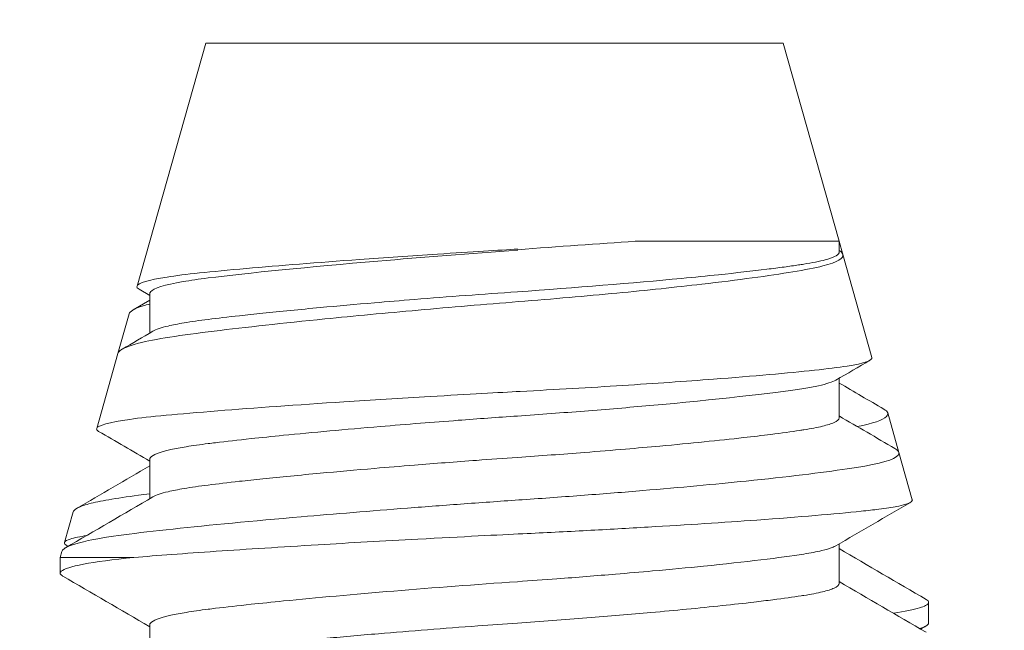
# Model space of a CAD drawing. Header units: inches. Extents: x 1 to 669, y 0 to 417.
# Tile 160 of 256: x 103.178 to 103.364, y 354.646 to 354.761. Entities that reach past the tile are written whole.
import ezdxf

# ---------------------------------------------------------------- set-up
doc = ezdxf.new("R2010")
doc.units = ezdxf.units.IN
doc.header["$LTSCALE"] = 12
doc.header["$MEASUREMENT"] = 0
doc.layers.get('0').update_dxf_attribs({"linetype": 'CONTINUOUS'})
doc.layers.add('D', color=2, linetype='CONTINUOUS')
doc.layers.add('X', color=1, linetype='CONTINUOUS')
doc.styles.get("Standard").update_dxf_attribs({"font": 'SIMPLEX.SHX', "width": 0.875})
doc.dimstyles.new('STANDARD$0', dxfattribs={"dimscale": 32, "dimtxt": 0.09375, "dimasz": 0.0625, "dimexe": 0.03125, "dimexo": 0.03125, "dimgap": 0.03125, "dimtad": 1, "dimtih": 1, "dimtoh": 1, "dimdec": 4, "dimzin": 12, "dimdsep": 46, "dimlunit": 5, "dimtxsty": 'Standard', "dimcen": -0.03125, "dimclrd": 256, "dimclre": 256, "dimclrt": 256, "dimadec": 0, "dimazin": 0, "dimtfac": 0.875, "dimtdec": 4, "dimtofl": 0, "dimtmove": 0, "dimatfit": 3, "dimfxl": 0, "dimtolj": 1, "dimtzin": 12, "dimlwd": 13, "dimlwe": 13, "dimarcsym": 0})

# ---------------------------------------------------------------- blocks, each defined once
blk = doc.blocks.new('*D15')
at = {"layer": 'D', "linetype": 'Continuous', "lineweight": 13}
for p, q in [((140.32616, 367.08344), (140.32616, 305.46836)), ((43.58782, 363.26426), (43.58782, 305.46836)), ((45.58782, 306.46836), (138.32616, 306.46836))]:
    blk.add_line(p, q, dxfattribs=at)
at = {"layer": 'D', "linetype": 'Continuous'}
for points in [[(45.58782, 306.8017), (45.58782, 306.13503), (43.58782, 306.46836)], [(138.32616, 306.8017), (138.32616, 306.13503), (140.32616, 306.46836)]]:
    blk.add_solid(points, dxfattribs=at)
at = {"layer": 'D', "linetype": 'Continuous', "lineweight": -3, "insert": (88.16139, 308.96836), "char_height": 3, "attachment_point": 5}
blk.add_mtext('\\A1;97{}{\\C2;%%p1}', dxfattribs=at)
blk = doc.blocks.new('*D20')
at = {"layer": 'D', "linetype": 'Continuous', "lineweight": 13}
for p, q in [((76.76366, 367.46055), (76.76366, 312.24134)), ((132.76366, 367.46055), (132.76366, 312.24134)), ((130.76366, 313.24134), (78.76366, 313.24134))]:
    blk.add_line(p, q, dxfattribs=at)
at = {"layer": 'D', "linetype": 'Continuous'}
for points in [[(78.76366, 313.57467), (78.76366, 312.90801), (76.76366, 313.24134)], [(130.76366, 313.57467), (130.76366, 312.90801), (132.76366, 313.24134)]]:
    blk.add_solid(points, dxfattribs=at)
at = {"layer": 'D', "linetype": 'Continuous', "lineweight": -3, "insert": (97.20283, 315.74134), "char_height": 3, "attachment_point": 5}
blk.add_mtext('\\A1;56', dxfattribs=at)

msp = doc.modelspace()

# ---------------------------------------------------------------- linework, layer by layer
at = {"lineweight": 0}
msp.add_arc((104.76366, 368.48844), 28, 191.850407, 65.469438, dxfattribs=at)
at = {"layer": 'X', "lineweight": 0}
for p, q in [((103.2131, 354.7568), (103.2001, 354.71096)), ((103.2131, 354.7568), (103.3221, 354.7568)), ((103.3221, 354.7568), (103.33268, 354.71946)), ((103.29418, 354.71946), (103.33268, 354.71946)), ((103.33268, 354.71739), (103.33268, 354.71946)), ((103.33268, 354.71946), (103.33338, 354.71698)), ((103.33338, 354.71698), (103.3389, 354.69754)), ((103.20251, 354.70922), (103.20051, 354.71039)), ((103.20251, 354.70212), (103.20251, 354.70957)), ((103.19939, 354.70651), (103.20251, 354.70833)), ((103.19862, 354.70574), (103.19651, 354.6983)), ((103.19651, 354.6983), (103.19249, 354.68411)), ((103.33268, 354.68614), (103.33268, 354.6936)), ((103.34187, 354.68706), (103.34398, 354.67962)), ((103.34398, 354.67962), (103.34651, 354.67068)), ((103.20251, 354.67087), (103.20251, 354.67832)), ((103.18803, 354.66838), (103.18639, 354.66261)), ((103.33268, 354.65489), (103.33268, 354.66235)), ((103.18592, 354.66093), (103.1856, 354.6598)), ((103.18578, 354.6598), (103.1856, 354.6598)), ((103.1856, 354.65684), (103.1856, 354.6598)), ((103.19953, 354.6598), (103.18578, 354.6598)), ((103.3496, 354.64744), (103.3496, 354.65135)), ((103.20251, 354.63962), (103.20251, 354.64707))]:
    msp.add_line(p, q, dxfattribs=at)
for points, knots in [([(103.272, 354.71798), (103.26853, 354.71777), (103.26327, 354.71745), (103.25182, 354.7167), (103.24687, 354.71636), (103.23419, 354.71544), (103.22694, 354.71486), (103.21392, 354.71371), (103.20904, 354.71322), (103.20225, 354.71215), (103.20032, 354.71157), (103.20004, 354.71079), (103.20017, 354.71059), (103.20051, 354.71039)], [0.0006755, 0.0006755, 0.0006755, 0.0006755, 0.0266, 0.0266, 0.0470699, 0.0470699, 0.0812756, 0.0812756, 0.1192667, 0.1192667, 0.1604374, 0.1604374, 0.1747659, 0.1747659, 0.1747659, 0.1747659]), ([(103.27198, 354.71774), (103.26306, 354.71712), (103.25401, 354.71642), (103.24558, 354.71571), (103.23258, 354.71461), (103.22108, 354.71347), (103.21353, 354.71253), (103.21177, 354.71231), (103.21017, 354.71207), (103.20879, 354.71184), (103.20528, 354.71123), (103.2032, 354.71058), (103.20266, 354.70992)], [0, 0, 0, 0, 0.0683254, 0.0683254, 0.0683254, 0.1736943, 0.1736943, 0.1736943, 0.1982329, 0.1982329, 0.1982329, 0.2606785, 0.2606785, 0.2606785, 0.2606785]), ([(103.27194, 354.70992), (103.28292, 354.71069), (103.29369, 354.71156), (103.30294, 354.71244), (103.30538, 354.71267), (103.30773, 354.71291), (103.30994, 354.71314), (103.31328, 354.71349), (103.31633, 354.71383), (103.31903, 354.71417), (103.32019, 354.71431), (103.32128, 354.71445), (103.32231, 354.71459), (103.32328, 354.71472), (103.3242, 354.71486), (103.32504, 354.71498), (103.32537, 354.71503), (103.3257, 354.71508), (103.32601, 354.71513), (103.32763, 354.71539), (103.32901, 354.71566), (103.33006, 354.71594), (103.3308, 354.71614), (103.33139, 354.71634), (103.33181, 354.71655), (103.33231, 354.71678), (103.3326, 354.71703), (103.33267, 354.71727), (103.33268, 354.71731), (103.33268, 354.71735), (103.33268, 354.71739)], [0.000001, 0.000001, 0.000001, 0.000001, 0.0841061, 0.0841061, 0.0841061, 0.1063455, 0.1063455, 0.1063455, 0.1400525, 0.1400525, 0.1400525, 0.1545121, 0.1545121, 0.1545121, 0.1682728, 0.1682728, 0.1682728, 0.1737594, 0.1737594, 0.1737594, 0.2023844, 0.2023844, 0.2023844, 0.2223296, 0.2223296, 0.2223296, 0.2455906, 0.2455906, 0.2455906, 0.2494164, 0.2494164, 0.2494164, 0.2494164]), ([(103.33268, 354.71774), (103.33304, 354.71751), (103.33327, 354.71728), (103.33368, 354.71626), (103.3324, 354.7155), (103.32813, 354.71441), (103.32622, 354.71406), (103.31951, 354.71295), (103.31367, 354.71215), (103.30186, 354.71079), (103.29646, 354.71022), (103.28779, 354.70939), (103.28478, 354.70912), (103.27858, 354.70858), (103.27542, 354.70831), (103.27215, 354.70806)], [-0.2817405, -0.2817405, -0.2817405, -0.2817405, -0.2629546, -0.2629546, -0.1987875, -0.1987875, -0.1646485, -0.1646485, -0.0974389, -0.0974389, -0.0495545, -0.0495545, -0.0250603, -0.0250603, -0.000001, -0.000001, -0.000001, -0.000001]), ([(103.20266, 354.70992), (103.20264, 354.7099), (103.20263, 354.70989), (103.20262, 354.70987), (103.20255, 354.70977), (103.20251, 354.70967), (103.20251, 354.70957)], [0.26067854, 0.26067854, 0.26067854, 0.26067854, 0.26232905, 0.26232905, 0.26232905, 0.27173828, 0.27173828, 0.27173828, 0.27173828]), ([(103.20312, 354.70248), (103.20369, 354.70281), (103.20465, 354.70314), (103.20599, 354.70346), (103.20685, 354.70366), (103.20786, 354.70386), (103.20902, 354.70406), (103.21035, 354.70429), (103.21187, 354.70451), (103.21353, 354.70471), (103.21529, 354.70493), (103.21728, 354.70517), (103.21946, 354.70541), (103.22085, 354.70556), (103.22231, 354.70572), (103.22384, 354.70588), (103.22719, 354.70622), (103.23084, 354.70658), (103.23472, 354.70694), (103.23798, 354.70724), (103.2414, 354.70754), (103.24495, 354.70785), (103.24741, 354.70805), (103.24993, 354.70826), (103.25249, 354.70847), (103.25884, 354.70898), (103.26542, 354.70947), (103.27194, 354.70992)], [0.7929506, 0.7929506, 0.7929506, 0.7929506, 0.8246543, 0.8246543, 0.8246543, 0.8449079, 0.8449079, 0.8449079, 0.8680426, 0.8680426, 0.8680426, 0.8925541, 0.8925541, 0.8925541, 0.9082126, 0.9082126, 0.9082126, 0.9426283, 0.9426283, 0.9426283, 0.9714531, 0.9714531, 0.9714531, 0.9914658, 0.9914658, 0.9914658, 1.0412156, 1.0412156, 1.0412156, 1.0412156]), ([(103.19651, 354.6983), (103.19669, 354.69894), (103.198, 354.69958), (103.20349, 354.70102), (103.20834, 354.70173), (103.22059, 354.70323), (103.22768, 354.704), (103.24115, 354.70535), (103.24707, 354.70591), (103.25627, 354.70673), (103.2594, 354.707), (103.26578, 354.70754), (103.26899, 354.7078), (103.27215, 354.70806)], [-0.5111619, -0.5111619, -0.5111619, -0.5111619, -0.4639998, -0.4639998, -0.4034652, -0.4034652, -0.3471277, -0.3471277, -0.3073159, -0.3073159, -0.2871557, -0.2871557, -0.2663887, -0.2663887, -0.2663887, -0.2663887]), ([(103.19862, 354.70574), (103.19869, 354.70598), (103.19891, 354.70622), (103.19974, 354.70673), (103.20039, 354.707), (103.20164, 354.70739), (103.20206, 354.7075), (103.20251, 354.70761)], [-0.49929396, -0.49929396, -0.49929396, -0.49929396, -0.48211552, -0.48211552, -0.46195526, -0.46195526, -0.45305629, -0.45305629, -0.45305629, -0.45305629]), ([(103.3389, 354.69754), (103.33906, 354.69697), (103.33747, 354.69641), (103.33254, 354.69564), (103.33046, 354.69539), (103.32304, 354.69459), (103.31656, 354.69402), (103.30366, 354.69303), (103.2979, 354.69263), (103.28871, 354.69205), (103.28555, 354.69186), (103.27909, 354.69148), (103.27582, 354.6913), (103.27247, 354.69112)], [0.1699427, 0.1699427, 0.1699427, 0.1699427, 0.2125825, 0.2125825, 0.2342322, 0.2342322, 0.2783402, 0.2783402, 0.3089051, 0.3089051, 0.3243624, 0.3243624, 0.3399537, 0.3399537, 0.3399537, 0.3399537]), ([(103.33209, 354.69325), (103.33143, 354.69289), (103.33036, 354.69254), (103.32878, 354.6922), (103.32797, 354.69202), (103.32704, 354.69185), (103.32601, 354.69169), (103.31993, 354.69074), (103.30949, 354.68957), (103.29695, 354.68845), (103.293, 354.6881), (103.28886, 354.68775), (103.28458, 354.68742), (103.28045, 354.68709), (103.27621, 354.68678), (103.27194, 354.68648)], [0.8161987, 0.8161987, 0.8161987, 0.8161987, 0.8515963, 0.8515963, 0.8515963, 0.8698195, 0.8698195, 0.8698195, 0.9771889, 0.9771889, 0.9771889, 1.0110141, 1.0110141, 1.0110141, 1.0437305, 1.0437305, 1.0437305, 1.0437305]), ([(103.27247, 354.69112), (103.26861, 354.69092), (103.26269, 354.69059), (103.24986, 354.68984), (103.2444, 354.6895), (103.23031, 354.68858), (103.22224, 354.688), (103.20782, 354.68686), (103.20239, 354.68637), (103.19483, 354.6853), (103.19271, 354.68471), (103.19243, 354.68395), (103.19255, 354.68377), (103.19286, 354.68359)], [-0.1929122, -0.1929122, -0.1929122, -0.1929122, -0.1632994, -0.1632994, -0.1404587, -0.1404587, -0.1019705, -0.1019705, -0.0596181, -0.0596181, -0.0142655, -0.0142655, -0.000001, -0.000001, -0.000001, -0.000001]), ([(103.27194, 354.68648), (103.26822, 354.68623), (103.26448, 354.68595), (103.26077, 354.68567), (103.25836, 354.68549), (103.25597, 354.68531), (103.25361, 354.68512), (103.25105, 354.68492), (103.24851, 354.68471), (103.24603, 354.6845), (103.23944, 354.68394), (103.23327, 354.68338), (103.22776, 354.68284), (103.22561, 354.68262), (103.22357, 354.68241), (103.22163, 354.68221), (103.21919, 354.68194), (103.21693, 354.68169), (103.21493, 354.68145), (103.21445, 354.68139), (103.21398, 354.68133), (103.21353, 354.68128), (103.21202, 354.68109), (103.21063, 354.68089), (103.20939, 354.68069), (103.20831, 354.68051), (103.20735, 354.68033), (103.20651, 354.68014), (103.20437, 354.67966), (103.20307, 354.67917), (103.20266, 354.67867)], [0.000001, 0.000001, 0.000001, 0.000001, 0.0284918, 0.0284918, 0.0284918, 0.04693, 0.04693, 0.04693, 0.0669892, 0.0669892, 0.0669892, 0.120283, 0.120283, 0.120283, 0.1410362, 0.1410362, 0.1410362, 0.1672649, 0.1672649, 0.1672649, 0.1735768, 0.1735768, 0.1735768, 0.1946386, 0.1946386, 0.1946386, 0.2131149, 0.2131149, 0.2131149, 0.2605678, 0.2605678, 0.2605678, 0.2605678]), ([(103.33614, 354.68448), (103.3391, 354.68509), (103.34095, 354.68573), (103.3421, 354.68685), (103.34194, 354.68732), (103.34115, 354.68778)], [-0.54568496, -0.54568496, -0.54568496, -0.54568496, -0.49415818, -0.49415818, -0.45645487, -0.45645487, -0.45645487, -0.45645487]), ([(103.27194, 354.67867), (103.27622, 354.67897), (103.28046, 354.67928), (103.28461, 354.67961), (103.28724, 354.67982), (103.28982, 354.68003), (103.29234, 354.68024), (103.29457, 354.68043), (103.29675, 354.68062), (103.29886, 354.68081), (103.3047, 354.68134), (103.31001, 354.68188), (103.31461, 354.6824), (103.31645, 354.6826), (103.31819, 354.68281), (103.3198, 354.68301), (103.32184, 354.68327), (103.32367, 354.68352), (103.32524, 354.68376), (103.3255, 354.6838), (103.32576, 354.68384), (103.32601, 354.68388), (103.32738, 354.6841), (103.32858, 354.68432), (103.32955, 354.68456), (103.33048, 354.68479), (103.33121, 354.68502), (103.33173, 354.68525), (103.33236, 354.68554), (103.33268, 354.68584), (103.33268, 354.68614)], [0.000001, 0.000001, 0.000001, 0.000001, 0.032754, 0.032754, 0.032754, 0.0535495, 0.0535495, 0.0535495, 0.0719261, 0.0719261, 0.0719261, 0.1227581, 0.1227581, 0.1227581, 0.1431903, 0.1431903, 0.1431903, 0.1691884, 0.1691884, 0.1691884, 0.1735901, 0.1735901, 0.1735901, 0.197765, 0.197765, 0.197765, 0.220971, 0.220971, 0.220971, 0.2494967, 0.2494967, 0.2494967, 0.2494967]), ([(103.27286, 354.67069), (103.27687, 354.67096), (103.28076, 354.67125), (103.28838, 354.67182), (103.29207, 354.67212), (103.30266, 354.673), (103.30922, 354.67361), (103.32288, 354.67501), (103.32936, 354.67579), (103.33543, 354.67669), (103.33654, 354.67686), (103.34164, 354.67776), (103.34384, 354.67856), (103.34405, 354.6797), (103.3438, 354.68003), (103.34324, 354.68035)], [-0.3257335, -0.3257335, -0.3257335, -0.3257335, -0.294989, -0.294989, -0.2649732, -0.2649732, -0.2062216, -0.2062216, -0.1289667, -0.1289667, -0.1098817, -0.1098817, -0.0307675, -0.0307675, -0.000001, -0.000001, -0.000001, -0.000001]), ([(103.20312, 354.67123), (103.20369, 354.67156), (103.20465, 354.67189), (103.20599, 354.67221), (103.20685, 354.67241), (103.20786, 354.67261), (103.20902, 354.67281), (103.21035, 354.67304), (103.21187, 354.67326), (103.21353, 354.67346), (103.21529, 354.67368), (103.21728, 354.67392), (103.21946, 354.67416), (103.22085, 354.67431), (103.22231, 354.67447), (103.22384, 354.67463), (103.22719, 354.67497), (103.23084, 354.67533), (103.23472, 354.67569), (103.23798, 354.67599), (103.2414, 354.67629), (103.24495, 354.6766), (103.24741, 354.6768), (103.24993, 354.67701), (103.25249, 354.67722), (103.25634, 354.67753), (103.26028, 354.67783), (103.26423, 354.67812), (103.26679, 354.67831), (103.26937, 354.67849), (103.27194, 354.67867)], [0.7929506, 0.7929506, 0.7929506, 0.7929506, 0.8246543, 0.8246543, 0.8246543, 0.8449079, 0.8449079, 0.8449079, 0.8680427, 0.8680427, 0.8680427, 0.8925541, 0.8925541, 0.8925541, 0.9082125, 0.9082125, 0.9082125, 0.9426282, 0.9426282, 0.9426282, 0.9714531, 0.9714531, 0.9714531, 0.9914658, 0.9914658, 0.9914658, 1.0216059, 1.0216059, 1.0216059, 1.0412156, 1.0412156, 1.0412156, 1.0412156]), ([(103.19475, 354.67069), (103.19637, 354.67096), (103.19823, 354.67125), (103.20105, 354.67163), (103.20177, 354.67173), (103.20251, 354.67183)], [-0.04073437, -0.04073437, -0.04073437, -0.04073437, -0.00998972, -0.00998972, -0.000001, -0.000001, -0.000001, -0.000001]), ([(103.18592, 354.66093), (103.18596, 354.66108), (103.18608, 354.66123), (103.18692, 354.66192), (103.18847, 354.66245), (103.19446, 354.66374), (103.1999, 354.66442), (103.21376, 354.66589), (103.22195, 354.66667), (103.23745, 354.66801), (103.24421, 354.66857), (103.25472, 354.66938), (103.25829, 354.66965), (103.26558, 354.67018), (103.26924, 354.67044), (103.27286, 354.67069)], [0.0386118, 0.0386118, 0.0386118, 0.0386118, 0.053704, 0.053704, 0.1071515, 0.1071515, 0.1867086, 0.1867086, 0.2639256, 0.2639256, 0.31792, 0.31792, 0.3452791, 0.3452791, 0.3734159, 0.3734159, 0.3734159, 0.3734159]), ([(103.18803, 354.66838), (103.1881, 354.66862), (103.18836, 354.66887), (103.18931, 354.66938), (103.19005, 354.66965), (103.19204, 354.67018), (103.19329, 354.67044), (103.19475, 354.67069)], [0.29379713, 0.29379713, 0.29379713, 0.29379713, 0.31792024, 0.31792024, 0.34527915, 0.34527915, 0.37341589, 0.37341589, 0.37341589, 0.37341589]), ([(103.34651, 354.67068), (103.34652, 354.67065), (103.34652, 354.67061), (103.34642, 354.66998), (103.34427, 354.66942), (103.33918, 354.66877), (103.33806, 354.66865), (103.33187, 354.668), (103.32518, 354.66743), (103.31094, 354.66641), (103.30402, 354.66596), (103.29287, 354.66531), (103.28901, 354.66509), (103.28111, 354.66467), (103.27709, 354.66447), (103.27298, 354.66427)], [-0.3667938, -0.3667938, -0.3667938, -0.3667938, -0.3637629, -0.3637629, -0.3169866, -0.3169866, -0.3054623, -0.3054623, -0.2585482, -0.2585482, -0.2223569, -0.2223569, -0.2040661, -0.2040661, -0.1855961, -0.1855961, -0.1855961, -0.1855961]), ([(103.19058, 354.66393), (103.18941, 354.66374), (103.18827, 354.66352), (103.1864, 354.66291), (103.18612, 354.66255), (103.18667, 354.66216), (103.18671, 354.66214), (103.18675, 354.66211)], [0.01461941, 0.01461941, 0.01461941, 0.01461941, 0.03448684, 0.03448684, 0.06109334, 0.06109334, 0.0628624, 0.0628624, 0.0628624, 0.0628624]), ([(103.27298, 354.66427), (103.26848, 354.66405), (103.26157, 354.66371), (103.24666, 354.66291), (103.24033, 354.66255), (103.22736, 354.66177), (103.22089, 354.66136), (103.20911, 354.66055), (103.20389, 354.66016), (103.19953, 354.6598)], [0.000001, 0.000001, 0.000001, 0.000001, 0.0344868, 0.0344868, 0.0610933, 0.0610933, 0.0915496, 0.0915496, 0.1225282, 0.1225282, 0.1225282, 0.1225282]), ([(103.33209, 354.662), (103.3319, 354.66189), (103.33167, 354.66178), (103.33139, 354.66168), (103.33088, 354.66148), (103.33022, 354.66128), (103.3294, 354.66109), (103.32846, 354.66086), (103.32731, 354.66065), (103.32601, 354.66044), (103.32166, 354.65976), (103.31504, 354.65896), (103.3071, 354.65816), (103.30408, 354.65786), (103.30085, 354.65755), (103.29746, 354.65725), (103.29519, 354.65705), (103.29286, 354.65684), (103.29048, 354.65665), (103.28689, 354.65635), (103.28317, 354.65605), (103.2794, 354.65577), (103.27694, 354.65559), (103.27444, 354.65541), (103.27194, 354.65523)], [0.8161559, 0.8161559, 0.8161559, 0.8161559, 0.8268973, 0.8268973, 0.8268973, 0.8467254, 0.8467254, 0.8467254, 0.8697819, 0.8697819, 0.8697819, 0.9465019, 0.9465019, 0.9465019, 0.9757225, 0.9757225, 0.9757225, 0.9951954, 0.9951954, 0.9951954, 1.0245494, 1.0245494, 1.0245494, 1.0437686, 1.0437686, 1.0437686, 1.0437686]), ([(103.19953, 354.6598), (103.19553, 354.6594), (103.19232, 354.65898), (103.18768, 354.6581), (103.18626, 354.65764), (103.18578, 354.65719)], [-0.1095303, -0.1095303, -0.1095303, -0.1095303, -0.0547449, -0.0547449, -0.000001, -0.000001, -0.000001, -0.000001]), ([(103.18578, 354.65719), (103.18566, 354.65708), (103.1856, 354.65696), (103.1856, 354.65685), (103.18559, 354.65667), (103.18573, 354.65649), (103.18602, 354.65631), (103.18604, 354.6563), (103.18606, 354.65629), (103.18607, 354.65628)], [-0.14614006, -0.14614006, -0.14614006, -0.14614006, -0.13260995, -0.13260995, -0.13260995, -0.11086993, -0.11086993, -0.11086993, -0.10965092, -0.10965092, -0.10965092, -0.10965092]), ([(103.27194, 354.65523), (103.25623, 354.65414), (103.2402, 354.65282), (103.22776, 354.65159), (103.22561, 354.65137), (103.22357, 354.65116), (103.22163, 354.65096), (103.21919, 354.65069), (103.21693, 354.65044), (103.21493, 354.6502), (103.21445, 354.65014), (103.21398, 354.65008), (103.21353, 354.65003), (103.21202, 354.64984), (103.21063, 354.64964), (103.20939, 354.64944), (103.20831, 354.64926), (103.20735, 354.64908), (103.20651, 354.64889), (103.20437, 354.64841), (103.20307, 354.64792), (103.20266, 354.64742)], [0.000002, 0.000002, 0.000002, 0.000002, 0.120283, 0.120283, 0.120283, 0.1410362, 0.1410362, 0.1410362, 0.1672649, 0.1672649, 0.1672649, 0.1735768, 0.1735768, 0.1735768, 0.1946386, 0.1946386, 0.1946386, 0.2131149, 0.2131149, 0.2131149, 0.2605678, 0.2605678, 0.2605678, 0.2605678]), ([(103.27194, 354.64742), (103.27637, 354.64773), (103.28077, 354.64806), (103.28506, 354.64839), (103.28924, 354.64872), (103.29329, 354.64906), (103.29715, 354.64941), (103.29947, 354.64961), (103.30171, 354.64982), (103.30386, 354.65003), (103.30857, 354.65048), (103.31284, 354.65093), (103.31659, 354.65137), (103.31785, 354.65152), (103.31905, 354.65167), (103.32019, 354.65181), (103.32221, 354.65207), (103.324, 354.65232), (103.32554, 354.65256), (103.3257, 354.65258), (103.32585, 354.65261), (103.32601, 354.65263), (103.32738, 354.65285), (103.32858, 354.65307), (103.32955, 354.65331), (103.33048, 354.65354), (103.33121, 354.65377), (103.33173, 354.654), (103.33236, 354.65429), (103.33268, 354.65459), (103.33268, 354.65489)], [0.000001, 0.000001, 0.000001, 0.000001, 0.0339474, 0.0339474, 0.0339474, 0.0670134, 0.0670134, 0.0670134, 0.0868517, 0.0868517, 0.0868517, 0.1302209, 0.1302209, 0.1302209, 0.144864, 0.144864, 0.144864, 0.1708682, 0.1708682, 0.1708682, 0.1735901, 0.1735901, 0.1735901, 0.197765, 0.197765, 0.197765, 0.2209709, 0.2209709, 0.2209709, 0.2494967, 0.2494967, 0.2494967, 0.2494967]), ([(103.34297, 354.64926), (103.34513, 354.64959), (103.34678, 354.64994), (103.34789, 354.65029), (103.34837, 354.65043), (103.34874, 354.65058), (103.34902, 354.65073), (103.34937, 354.65092), (103.34957, 354.65111), (103.34959, 354.6513), (103.34962, 354.6515), (103.34947, 354.6517), (103.34913, 354.65189)], [-0.5969537, -0.5969537, -0.5969537, -0.5969537, -0.5548877, -0.5548877, -0.5548877, -0.5370107, -0.5370107, -0.5370107, -0.5141454, -0.5141454, -0.5141454, -0.4898408, -0.4898408, -0.4898408, -0.4898408]), ([(103.20312, 354.63998), (103.20369, 354.64031), (103.20466, 354.64064), (103.206, 354.64096), (103.20683, 354.64116), (103.20782, 354.64136), (103.20895, 354.64155), (103.21003, 354.64174), (103.21124, 354.64192), (103.21256, 354.64209), (103.21288, 354.64213), (103.2132, 354.64217), (103.21353, 354.64221), (103.21531, 354.64244), (103.21732, 354.64267), (103.21953, 354.64291), (103.22108, 354.64309), (103.22273, 354.64326), (103.22445, 354.64344), (103.2278, 354.64378), (103.23145, 354.64414), (103.23533, 354.6445), (103.23863, 354.6448), (103.2421, 354.6451), (103.2457, 354.64541), (103.25174, 354.64592), (103.25809, 354.64642), (103.26448, 354.64689), (103.26697, 354.64707), (103.26946, 354.64725), (103.27194, 354.64742)], [0.7943223, 0.7943223, 0.7943223, 0.7943223, 0.8261834, 0.8261834, 0.8261834, 0.8460861, 0.8460861, 0.8460861, 0.8651928, 0.8651928, 0.8651928, 0.8697819, 0.8697819, 0.8697819, 0.8946885, 0.8946885, 0.8946885, 0.9122258, 0.9122258, 0.9122258, 0.9465016, 0.9465016, 0.9465016, 0.9757216, 0.9757216, 0.9757216, 1.0247211, 1.0247211, 1.0247211, 1.0437676, 1.0437676, 1.0437676, 1.0437676]), ([(103.3496, 354.64744), (103.3496, 354.64732), (103.34953, 354.6472), (103.34939, 354.64707), (103.34924, 354.64693), (103.34899, 354.6468), (103.34866, 354.64666), (103.34845, 354.64657), (103.3482, 354.64648), (103.34791, 354.64639)], [-0.56338987, -0.56338987, -0.56338987, -0.56338987, -0.54851202, -0.54851202, -0.54851202, -0.5317822, -0.5317822, -0.5317822, -0.52089658, -0.52089658, -0.52089658, -0.52089658])]:
    msp.add_open_spline(points, degree=3, knots=knots, dxfattribs=at)
for points in [[(103.27199, 354.71786), (103.27969, 354.71847), (103.28724, 354.71897), (103.29418, 354.71946)], [(103.1973, 354.69909), (103.19924, 354.70022), (103.20118, 354.70135), (103.20312, 354.70248)], [(103.33851, 354.69699), (103.33637, 354.69575), (103.33423, 354.6945), (103.33209, 354.69325)], [(103.33268, 354.69271), (103.33551, 354.69106), (103.33833, 354.68942), (103.34115, 354.68778)], [(103.33268, 354.68649), (103.3362, 354.68444), (103.33972, 354.6824), (103.34324, 354.68035)], [(103.20251, 354.67797), (103.1993, 354.67985), (103.19608, 354.68172), (103.19286, 354.68359)], [(103.1887, 354.66905), (103.19331, 354.67172), (103.19791, 354.6744), (103.20251, 354.67708)], [(103.20266, 354.67867), (103.20256, 354.67856), (103.20251, 354.67844), (103.20251, 354.67832)], [(103.18661, 354.66162), (103.19212, 354.66482), (103.19762, 354.66802), (103.20312, 354.67123)], [(103.34616, 354.67019), (103.34147, 354.66746), (103.33678, 354.66473), (103.33209, 354.662)], [(103.1871, 354.66191), (103.18699, 354.66198), (103.18687, 354.66204), (103.18675, 354.66211)], [(103.33268, 354.66146), (103.33816, 354.65827), (103.34365, 354.65508), (103.34913, 354.65189)], [(103.20251, 354.64672), (103.19703, 354.64991), (103.19156, 354.6531), (103.18607, 354.65628)], [(103.33268, 354.65524), (103.33815, 354.65206), (103.34363, 354.64887), (103.34911, 354.64569)], [(103.20266, 354.64742), (103.20256, 354.64731), (103.20251, 354.64719), (103.20251, 354.64707)], [(103.34911, 354.64687), (103.34877, 354.64668), (103.34843, 354.64648), (103.34809, 354.64628)]]:
    msp.add_open_spline(points, degree=3, dxfattribs=at)

# ---------------------------------------------------------------- dimensions: what is measured, and where the dimension line sits
at = {"layer": 'D', "linetype": 'Continuous', "lineweight": -3}
dim = msp.add_linear_dim(base=(76.76366, 313.24134), p1=(132.76366, 368.46055), p2=(76.76366, 368.46055), dimstyle='STANDARD$0', override={"dimdec": 1, "dimarcsym": 1}, dxfattribs=at)
dim.commit()
dim.dimension.update_dxf_attribs({"geometry": '*D20', "text_midpoint": (97.20283, 313.24134), "dimtype": 160})
dim = msp.add_linear_dim(base=(140.32616, 306.46836), p1=(43.58782, 364.26426), p2=(140.32616, 368.08344), text='<>{}{\\C2;%%p1}', dimstyle='STANDARD$0', override={"dimdec": 0, "dimtp": 1, "dimtm": 1, "dimarcsym": 1}, dxfattribs=at)
dim.commit()
dim.dimension.update_dxf_attribs({"geometry": '*D15', "text_midpoint": (88.16139, 306.46836), "dimtype": 160})

doc.saveas('drawing.dxf')
